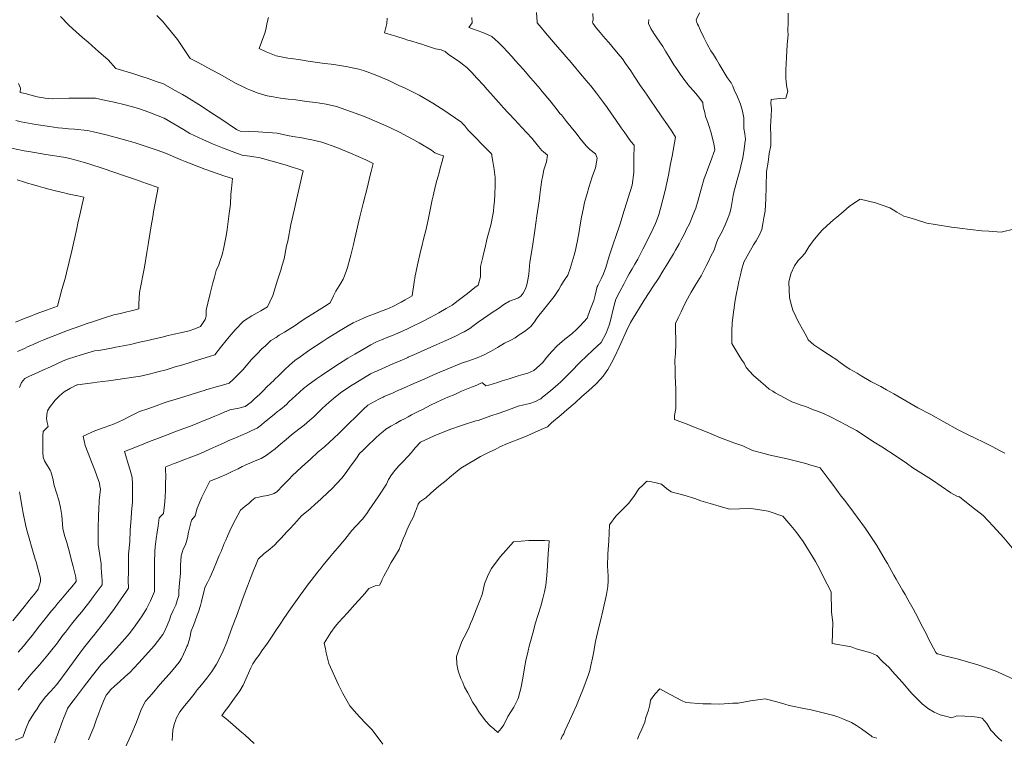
# Model space of a CAD drawing. Header units: inches. Extents: x 11351264 to 11356330, y 6702313 to 6706468.
# Tile 16 of 160: x 11351958 to 11352483, y 6702963 to 6703346. Entities that reach past the tile are written whole.
import ezdxf

# ---------------------------------------------------------------- set-up
doc = ezdxf.new("R2010")
doc.units = ezdxf.units.IN
doc.header["$MEASUREMENT"] = 0
doc.layers.add('Shumate_Contours_clip1', color=7, linetype='Continuous', lineweight=0)

msp = doc.modelspace()

# ---------------------------------------------------------------- linework, layer by layer
at = {"layer": 'Shumate_Contours_clip1'}
for points, elevation in [([(11352038.81, 6702962.17), (11352039.04, 6702964.93), (11352039.28, 6702967.7), (11352039.91, 6702970.59), (11352040.81, 6702973.24), (11352041.03, 6702973.83), (11352043.03, 6702977.35), (11352045.38, 6702980.57), (11352048.21, 6702983.98), (11352050.48, 6702986.75), (11352051.74, 6702988.36), (11352052.26, 6702989.07), (11352054.48, 6702991.89), (11352057.28, 6702995.38), (11352060, 6702998.95), (11352062.46, 6703002.82), (11352063.31, 6703004.48), (11352066.12, 6703010.02), (11352068, 6703014.53), (11352068.96, 6703017.1), (11352070.91, 6703022.6), (11352073.12, 6703028.36), (11352075.55, 6703034.86), (11352076.27, 6703036.9), (11352077.14, 6703039.35), (11352078.32, 6703042.59), (11352079.02, 6703044.51), (11352080.65, 6703048.61), (11352082.28, 6703052.72), (11352083.32, 6703055.31), (11352084.71, 6703058.82), (11352087.97, 6703061.81), (11352089.97, 6703063.37), (11352093.36, 6703066.31), (11352095.16, 6703068.17), (11352096.96, 6703069.98), (11352100.09, 6703073.33), (11352101.48, 6703074.82), (11352104.06, 6703077.71), (11352106.67, 6703080.54), (11352107.88, 6703081.96), (11352112.42, 6703085.71), (11352115.14, 6703088.15), (11352118.21, 6703090.83), (11352122.03, 6703094.46), (11352123.87, 6703096.2), (11352129.34, 6703101.94), (11352131.7, 6703104.96), (11352134.04, 6703108.33), (11352135.68, 6703110.77), (11352137.45, 6703113.24), (11352138.81, 6703115.08), (11352140.47, 6703116.71), (11352143.12, 6703119.32), (11352147.08, 6703123.22), (11352148.24, 6703124.2), (11352148.64, 6703124.55), (11352149.52, 6703125.32), (11352151.26, 6703126.79), (11352152.82, 6703128.05), (11352155.51, 6703129.74), (11352158.21, 6703131.22), (11352160.89, 6703132.71), (11352162.73, 6703133.71), (11352164.65, 6703134.77), (11352166.55, 6703135.85), (11352170, 6703137.62), (11352171.95, 6703138.52), (11352177.05, 6703141.04), (11352179.58, 6703142.31), (11352182.62, 6703143.77), (11352185.91, 6703145.18), (11352189.53, 6703146.67), (11352191.38, 6703147.55), (11352193.17, 6703148.43), (11352195.92, 6703149.49), (11352198.59, 6703150.55), (11352201.33, 6703151.68), (11352203.52, 6703152.7), (11352204.04, 6703152.9), (11352204.4, 6703152.85), (11352206.2, 6703151.29), (11352207.83, 6703151.56), (11352212.35, 6703153.07), (11352214.79, 6703153.82), (11352218.52, 6703155.01), (11352223.4, 6703156.53), (11352224.7, 6703156.95), (11352225.83, 6703157.24), (11352228.61, 6703157.99), (11352231.8, 6703159.35), (11352236.31, 6703163.57), (11352238.72, 6703166.45), (11352241.41, 6703169.49), (11352244.35, 6703172.67), (11352246.67, 6703174.7), (11352248.27, 6703176.06), (11352252.08, 6703179.02), (11352254.74, 6703181.5), (11352256.34, 6703183.01), (11352258.47, 6703185.37), (11352260.16, 6703187.4), (11352261.68, 6703191.37), (11352263.72, 6703196.76), (11352264.45, 6703199.66), (11352265.61, 6703204.15), (11352265.84, 6703204.76), (11352267.68, 6703208.25), (11352268.9, 6703211.01), (11352270.23, 6703214.32), (11352272, 6703220.41), (11352272.7, 6703222.45), (11352273.85, 6703226.26), (11352275.81, 6703232), (11352277.23, 6703235.98), (11352277.94, 6703238.23), (11352278.77, 6703240.66), (11352280, 6703244.8), (11352281.39, 6703249.2), (11352282.09, 6703251.5), (11352284.22, 6703258.16), (11352285, 6703264.96), (11352285.11, 6703268.8), (11352285.15, 6703272.41), (11352285.18, 6703279.54), (11352283.56, 6703281.43), (11352279.92, 6703286.7), (11352278.41, 6703288.86), (11352275.39, 6703293.22), (11352273.23, 6703296.29), (11352270.85, 6703299.67), (11352268.84, 6703302.37), (11352265.15, 6703307.32), (11352262.06, 6703311.15), (11352259.57, 6703314.03), (11352256.56, 6703317.52), (11352252.5, 6703322.48), (11352250.51, 6703324.83), (11352249.01, 6703326.61), (11352246.86, 6703329.15), (11352243.37, 6703333.31), (11352240.15, 6703337), (11352237.98, 6703339.46), (11352235.62, 6703342.3), (11352233.52, 6703344.73), (11352233.5, 6703344.78), (11352233.58, 6703345.18), (11352233.22, 6703350.3)], 1418), ([(11352082.61, 6702960.61), (11352077.56, 6702965.09), (11352075.85, 6702966.62), (11352069.92, 6702971.73), (11352067.44, 6702973.84), (11352065.33, 6702975.53), (11352067.09, 6702977.89), (11352068.46, 6702979.7), (11352070.29, 6702982.22), (11352072.11, 6702984.73), (11352075.02, 6702988.62), (11352076.66, 6702991.62), (11352078.11, 6702994.82), (11352079.52, 6702998.06), (11352080.77, 6703000.84), (11352081.81, 6703003.01), (11352083.74, 6703005.71), (11352085, 6703007.49), (11352086.7, 6703009.88), (11352089.66, 6703014.05), (11352092.61, 6703018.24), (11352093.87, 6703020.25), (11352096.75, 6703024.78), (11352098.41, 6703027.16), (11352101.95, 6703032.35), (11352103.74, 6703034.88), (11352107.34, 6703039.89), (11352111.63, 6703045.65), (11352112.95, 6703047.38), (11352116.61, 6703052.03), (11352118.27, 6703054.23), (11352118.94, 6703055), (11352119.38, 6703055.56), (11352122.84, 6703059.72), (11352124.58, 6703061.79), (11352126.88, 6703064.5), (11352130.86, 6703069.29), (11352134.65, 6703074.15), (11352136.78, 6703076.35), (11352140.41, 6703080.11), (11352142.7, 6703083.25), (11352143.99, 6703085.17), (11352145.59, 6703087.51), (11352148.67, 6703092.07), (11352153.1, 6703098.84), (11352154.27, 6703101.3), (11352155.75, 6703103.83), (11352157.54, 6703106.04), (11352159.77, 6703108.5), (11352161.72, 6703110.53), (11352164.74, 6703113.73), (11352166.48, 6703115.67), (11352167.1, 6703116.39), (11352168.5, 6703118.22), (11352171.22, 6703121.14), (11352178.58, 6703124.58), (11352185.2, 6703127.25), (11352187.55, 6703128.2), (11352192.64, 6703129.94), (11352195.77, 6703130.95), (11352199.13, 6703132.08), (11352200.82, 6703132.54), (11352202.02, 6703132.8), (11352208.81, 6703135.16), (11352213.3, 6703136.66), (11352218.21, 6703138.4), (11352221.15, 6703139.54), (11352223.4, 6703140.38), (11352226.45, 6703141.19), (11352229.57, 6703141.88), (11352232.55, 6703142.83), (11352234.87, 6703144.04), (11352235.15, 6703144.2), (11352235.41, 6703144.34), (11352236.21, 6703144.99), (11352240.88, 6703148.72), (11352244.29, 6703151.83), (11352246.31, 6703153.61), (11352249.45, 6703156.68), (11352251.49, 6703158.72), (11352256.54, 6703163.93), (11352259.9, 6703167.13), (11352263.28, 6703170.19), (11352267.65, 6703174.31), (11352270.34, 6703179.31), (11352271.93, 6703183.56), (11352272.58, 6703186.13), (11352274.16, 6703192.84), (11352274.91, 6703195.44), (11352275.25, 6703196.67), (11352275.36, 6703196.92), (11352276.4, 6703199.3), (11352277.53, 6703201.55), (11352279.96, 6703205.88), (11352281.59, 6703208.93), (11352282.6, 6703210.88), (11352284.11, 6703213.53), (11352285.67, 6703216.08), (11352287.2, 6703218.7), (11352288.88, 6703221.92), (11352289.95, 6703224.16), (11352291.52, 6703227.15), (11352292.95, 6703230.12), (11352294.18, 6703232.39), (11352296.6, 6703237.71), (11352298.52, 6703242.99), (11352298.61, 6703243.19), (11352298.64, 6703243.3), (11352299.33, 6703245.83), (11352301.74, 6703255.42), (11352303.55, 6703263.62), (11352304.65, 6703269.64), (11352305.47, 6703273.73), (11352307.34, 6703283.83), (11352305.28, 6703287.09), (11352303.06, 6703290.33), (11352300.09, 6703294.61), (11352296.31, 6703300.14), (11352294.33, 6703303.04), (11352292.15, 6703306.23), (11352290.92, 6703308.03), (11352288.71, 6703311.27), (11352285.26, 6703316.31), (11352283.41, 6703319.11), (11352282.09, 6703321.16), (11352280.7, 6703323.17), (11352278.99, 6703325.59), (11352276.8, 6703328.33), (11352273.35, 6703332.39), (11352271.66, 6703334.3), (11352269.74, 6703336.46), (11352267.06, 6703339.57), (11352265.03, 6703342.16), (11352263.19, 6703344.59), (11352263.08, 6703345.27), (11352263.47, 6703346.43), (11352263.3, 6703349.75)], 1420), ([(11352487.64, 6702994.93), (11352477.76, 6702999.3), (11352468.55, 6703002.44), (11352457.6, 6703005.61), (11352450.81, 6703007.28), (11352447.17, 6703008.31), (11352446.76, 6703008.42), (11352446.63, 6703008.48), (11352446.45, 6703008.71), (11352446.2, 6703009.1), (11352442.3, 6703016.42), (11352441.36, 6703018.41), (11352438.21, 6703024.41), (11352436.46, 6703027.74), (11352434.06, 6703032.32), (11352431.23, 6703037.29), (11352429.77, 6703040.05), (11352428.41, 6703042.37), (11352425.02, 6703048.23), (11352423.81, 6703050.3), (11352420.34, 6703056.51), (11352419.18, 6703058.51), (11352414.6, 6703066.18), (11352408.55, 6703075.15), (11352404.11, 6703081.2), (11352402.2, 6703083.82), (11352397.64, 6703090.04), (11352395.71, 6703092.47), (11352391.09, 6703098.78), (11352389.2, 6703101.11), (11352384.53, 6703107.5), (11352378.86, 6703109.07), (11352376.87, 6703109.79), (11352366.94, 6703112.28), (11352357.87, 6703114.22), (11352353.81, 6703115.26), (11352348.43, 6703116.8), (11352343.29, 6703119.22), (11352338.47, 6703120.81), (11352334.17, 6703122.52), (11352329.6, 6703124.24), (11352325.96, 6703125.75), (11352320.94, 6703127.76), (11352317.75, 6703129.06), (11352313.59, 6703130.72), (11352310.95, 6703131.73), (11352306.78, 6703133.21), (11352306.83, 6703135.44), (11352307.46, 6703139.14), (11352307.41, 6703149.39), (11352307.19, 6703156.39), (11352307.09, 6703159.61), (11352306.92, 6703164.98), (11352307.22, 6703168.48), (11352307.44, 6703173.67), (11352307.51, 6703176.02), (11352307.36, 6703180.71), (11352307.28, 6703184.53), (11352308.7, 6703187.49), (11352310.25, 6703190.75), (11352311.16, 6703192.57), (11352312.88, 6703195.97), (11352315.65, 6703201.23), (11352318.36, 6703205.61), (11352321.01, 6703209.86), (11352323.74, 6703215.26), (11352324.74, 6703217.18), (11352326.41, 6703220.68), (11352327.69, 6703223.18), (11352328.42, 6703225.42), (11352329.2, 6703227.54), (11352329.95, 6703229.45), (11352332.15, 6703233.59), (11352333.72, 6703237.08), (11352335.04, 6703240.15), (11352336.37, 6703243.22), (11352337.08, 6703246.34), (11352338.26, 6703253.81), (11352340.13, 6703261.05), (11352341.55, 6703266.09), (11352342.09, 6703268.35), (11352343.29, 6703272.81), (11352343.94, 6703277.39), (11352344.37, 6703280.46), (11352344.68, 6703282.83), (11352344.25, 6703285.6), (11352343.72, 6703288.39), (11352343.78, 6703291.3), (11352343.8, 6703294.13), (11352342.96, 6703297.74), (11352341.91, 6703301.48), (11352340.39, 6703305.35), (11352338.66, 6703308.97), (11352337.82, 6703310.93), (11352337.01, 6703312.83), (11352334.85, 6703315.69), (11352332.74, 6703319.19), (11352331.72, 6703320.98), (11352330.66, 6703322.7), (11352329.22, 6703325.23), (11352327.58, 6703327.87), (11352326.11, 6703329.88), (11352324.22, 6703333.43), (11352322.37, 6703337), (11352320.61, 6703340.61), (11352319.5, 6703343.1), (11352319.08, 6703344.06), (11352318.71, 6703344.97), (11352318.4, 6703346.42), (11352320.03, 6703350.06)], 1424), ([(11352489.58, 6703061.68), (11352482.35, 6703070.26), (11352476.78, 6703076.45), (11352471.36, 6703082.17), (11352465.18, 6703086.94), (11352458.76, 6703092.02), (11352457.41, 6703092.49), (11352455.68, 6703093.35), (11352454.19, 6703094.25), (11352443.85, 6703101.22), (11352433.83, 6703107.5), (11352430.53, 6703109.92), (11352424.91, 6703113.71), (11352417.26, 6703118.67), (11352413.31, 6703121.15), (11352403.9, 6703127.34), (11352397.8, 6703130.64), (11352395.13, 6703132.04), (11352389.63, 6703134.85), (11352386.51, 6703136.32), (11352383.5, 6703137.62), (11352380.98, 6703138.51), (11352377.1, 6703140.01), (11352373.86, 6703141.18), (11352371.41, 6703141.97), (11352369.29, 6703142.63), (11352365.71, 6703144.62), (11352362.83, 6703146.27), (11352360.54, 6703147.58), (11352359.29, 6703148.34), (11352357.34, 6703149.4), (11352355.25, 6703151.22), (11352352.77, 6703153.44), (11352348.86, 6703156.73), (11352346.75, 6703159.1), (11352344.94, 6703160.94), (11352343.93, 6703163.3), (11352342.46, 6703165.22), (11352341.05, 6703167.61), (11352339.4, 6703170.32), (11352337.4, 6703173.72), (11352337.37, 6703180.52), (11352337.61, 6703184.57), (11352338.16, 6703190.5), (11352338.59, 6703192.86), (11352338.99, 6703195.83), (11352339.65, 6703199.79), (11352340.61, 6703204), (11352341.1, 6703206.83), (11352341.93, 6703210.44), (11352342.47, 6703212.91), (11352343.66, 6703217.24), (11352346.38, 6703221.95), (11352348.96, 6703226.35), (11352350.28, 6703228.63), (11352352.09, 6703231.72), (11352353.29, 6703234.54), (11352353.87, 6703237.64), (11352354.45, 6703240.74), (11352355.16, 6703244.42), (11352355.41, 6703250.88), (11352355.6, 6703257.35), (11352355.8, 6703265.57), (11352356.64, 6703270.55), (11352357.3, 6703275.13), (11352358.09, 6703279.42), (11352358.1, 6703284.48), (11352358.03, 6703289.27), (11352358.22, 6703292.49), (11352358.36, 6703294.81), (11352358.52, 6703299.05), (11352358.22, 6703301.81), (11352358.41, 6703303.98), (11352362.7, 6703304.39), (11352366.11, 6703304.54), (11352367.24, 6703308.35), (11352366.69, 6703310.36), (11352366.29, 6703313.35), (11352366.22, 6703315.44), (11352366.21, 6703319.76), (11352366.27, 6703322.89), (11352366.5, 6703326.4), (11352366.86, 6703333.13), (11352367.43, 6703338.64), (11352367.25, 6703340.26), (11352367.38, 6703345.24), (11352367.32, 6703349.94)], 1426), ([(11351955.19, 6702962.28), (11351959.17, 6702964), (11351960.26, 6702966.96), (11351961.19, 6702969.23), (11351962.46, 6702972.32), (11351965.48, 6702977.06), (11351966.79, 6702979.04), (11351968.19, 6702981.19), (11351971.04, 6702985.24), (11351973.97, 6702988.26), (11351975.5, 6702989.96), (11351977.11, 6702991.81), (11351978.39, 6702993.49), (11351982.84, 6702999.42), (11351987.2, 6703005.38), (11351991.62, 6703011.32), (11351995.78, 6703016.67), (11351996.01, 6703016.92), (11351996.45, 6703017.45), (11351996.89, 6703017.99), (11352000.84, 6703022.95), (11352002.72, 6703025.37), (11352005.55, 6703029.08), (11352008.04, 6703032.52), (11352010.11, 6703035.34), (11352012.98, 6703039.5), (11352014.55, 6703041.71), (11352015.5, 6703043.43), (11352015.45, 6703047.4), (11352015.49, 6703052.25), (11352015.55, 6703055.75), (11352015.65, 6703061.43), (11352016.2, 6703068.11), (11352016.5, 6703074.3), (11352016.96, 6703080.45), (11352017.23, 6703083.9), (11352017.69, 6703089.34), (11352017.78, 6703096.2), (11352017.67, 6703098.97), (11352017.55, 6703102.39), (11352016.52, 6703106.28), (11352015.47, 6703109.67), (11352014.22, 6703113.97), (11352013.46, 6703116.24), (11352019.77, 6703118.77), (11352027.62, 6703121.88), (11352030.21, 6703122.86), (11352035.32, 6703124.84), (11352040.29, 6703126.7), (11352043.06, 6703127.77), (11352045.15, 6703128.53), (11352048.64, 6703129.79), (11352052.62, 6703131.38), (11352055.9, 6703132.71), (11352057.27, 6703133.29), (11352059.43, 6703134.16), (11352061.63, 6703135.06), (11352064.29, 6703136.16), (11352066.99, 6703137.31), (11352067.62, 6703137.57), (11352069.68, 6703138.42), (11352074.4, 6703139.33), (11352077.81, 6703140.19), (11352080.94, 6703142.57), (11352082.75, 6703144.24), (11352085.56, 6703146.87), (11352087.49, 6703148.73), (11352089.4, 6703150.63), (11352091.32, 6703152.5), (11352093.18, 6703154.25), (11352093.28, 6703154.34), (11352093.34, 6703154.39), (11352095.98, 6703156.94), (11352098.71, 6703159.68), (11352101.46, 6703162.31), (11352104.26, 6703164.66), (11352107.17, 6703166.76), (11352112.31, 6703170.43), (11352118.81, 6703174.7), (11352121.49, 6703176.41), (11352127.55, 6703180.19), (11352132.1, 6703182.82), (11352135.42, 6703184.77), (11352138.56, 6703186.26), (11352140.94, 6703187.34), (11352142.91, 6703188.13), (11352144.83, 6703188.84), (11352146.81, 6703189.61), (11352150.89, 6703191.17), (11352153.34, 6703192.07), (11352156.48, 6703193.51), (11352160.91, 6703195.92), (11352163.11, 6703197.13), (11352166.88, 6703199.29), (11352167.19, 6703201.62), (11352167.5, 6703203.94), (11352168.07, 6703207.68), (11352168.2, 6703208.42), (11352168.31, 6703208.97), (11352169.7, 6703215.75), (11352171.33, 6703222.9), (11352171.82, 6703224.89), (11352173.07, 6703230.06), (11352174.09, 6703234.14), (11352174.84, 6703237.23), (11352175.38, 6703239.78), (11352176.29, 6703244.16), (11352177.58, 6703250.35), (11352178.06, 6703252.55), (11352179.27, 6703258.04), (11352179.93, 6703260.8), (11352180.67, 6703262.95), (11352181.28, 6703264.87), (11352182.02, 6703267.93), (11352182.8, 6703270.83), (11352183.5, 6703273.78), (11352181.29, 6703274.65), (11352178.96, 6703275.53), (11352177.19, 6703276.81), (11352170.54, 6703280.87), (11352167.69, 6703282.38), (11352163.99, 6703284.32), (11352160.39, 6703286.23), (11352155.7, 6703288.59), (11352152.97, 6703289.84), (11352148.09, 6703292.07), (11352142.69, 6703294.32), (11352140.41, 6703295.26), (11352134.97, 6703297.19), (11352131.51, 6703298.39), (11352126.42, 6703300.1), (11352120.91, 6703301.44), (11352117.65, 6703302.01), (11352115.37, 6703302.31), (11352110.44, 6703302.9), (11352104.73, 6703303.66), (11352100.73, 6703304.13), (11352096.72, 6703304.59), (11352092.79, 6703305.24), (11352089.49, 6703305.93), (11352089.05, 6703306.02), (11352088.87, 6703306.07), (11352088.29, 6703306.26), (11352084.73, 6703307.29), (11352080.71, 6703308.8), (11352078.83, 6703309.65), (11352076.67, 6703310.57), (11352072.6, 6703312.64), (11352064.23, 6703317.47), (11352059.87, 6703319.8), (11352052.73, 6703323.65), (11352048.54, 6703325.77), (11352041.63, 6703335.96), (11352033.64, 6703345.61), (11352030.73, 6703348.74)], 1410), ([(11351956.79, 6702989.03), (11351958.99, 6702991.86), (11351959.16, 6702992.1), (11351959.27, 6702992.21), (11351963.54, 6702997.29), (11351968.07, 6703002.54), (11351972.61, 6703007.86), (11351975.41, 6703011.36), (11351977.16, 6703013.5), (11351980.62, 6703018.22), (11351981.99, 6703019.98), (11351985.23, 6703024.21), (11351988.22, 6703027.83), (11351990.51, 6703030.52), (11351991.79, 6703032.15), (11351994.99, 6703036.28), (11351996.78, 6703038.66), (11351999.41, 6703042.22), (11352001.57, 6703045.2), (11352001.48, 6703047.44), (11352001.34, 6703049.62), (11352001.22, 6703051.92), (11352001.04, 6703054.04), (11352000.91, 6703056.37), (11352000.16, 6703061.96), (11351999.38, 6703066.66), (11351999.34, 6703074.55), (11351999.56, 6703082.45), (11351999.81, 6703085.2), (11352000.01, 6703090.18), (11352000.58, 6703096.06), (11352000.22, 6703097.73), (11352000.04, 6703099.3), (11351998.72, 6703103.3), (11351997.62, 6703106.2), (11351995.91, 6703110.79), (11351994.07, 6703115.36), (11351992.37, 6703119.46), (11351991.46, 6703124.36), (11351997.64, 6703127.27), (11352002.58, 6703129.09), (11352005.66, 6703130.06), (11352007.57, 6703130.71), (11352012.42, 6703132.89), (11352016.76, 6703135.21), (11352021.47, 6703137.47), (11352025.85, 6703138.99), (11352030.26, 6703140.51), (11352034.05, 6703141.96), (11352037.17, 6703142.99), (11352039.13, 6703143.6), (11352043.35, 6703144.89), (11352048.46, 6703146.47), (11352052.35, 6703147.71), (11352055.87, 6703148.8), (11352057.42, 6703149.21), (11352058.81, 6703149.57), (11352061.03, 6703150.27), (11352065.64, 6703151.59), (11352069.2, 6703152.68), (11352071.35, 6703154.59), (11352073.37, 6703156.61), (11352074.91, 6703158.21), (11352076.51, 6703159.85), (11352078.49, 6703162.11), (11352081.08, 6703165.11), (11352084.18, 6703168.34), (11352086.75, 6703170.92), (11352088.64, 6703172.57), (11352091.51, 6703175.34), (11352094.24, 6703177.04), (11352095.96, 6703178.2), (11352098.84, 6703179.93), (11352101.59, 6703181.57), (11352104.47, 6703183.48), (11352107.74, 6703185.67), (11352110.71, 6703187.61), (11352113.91, 6703189.68), (11352117.18, 6703191.74), (11352120.09, 6703193.59), (11352123.04, 6703195.43), (11352124.84, 6703199.14), (11352126.1, 6703201.72), (11352128.78, 6703205.98), (11352130.03, 6703208.15), (11352131.74, 6703212.16), (11352132.39, 6703214.36), (11352133.68, 6703219), (11352134.21, 6703220.93), (11352135.61, 6703226.6), (11352136.17, 6703229.13), (11352136.85, 6703232.14), (11352138.11, 6703237.69), (11352138.97, 6703241.33), (11352140.71, 6703248.44), (11352142.97, 6703257.38), (11352144.35, 6703262.89), (11352145.01, 6703265.58), (11352146.04, 6703269.79), (11352142.13, 6703271.7), (11352133.94, 6703275.29), (11352126.6, 6703278.32), (11352118.67, 6703281.12), (11352113.34, 6703282.38), (11352110.5, 6703282.86), (11352107.94, 6703283.44), (11352103.24, 6703284.17), (11352100.38, 6703284.79), (11352094.93, 6703285.88), (11352089.87, 6703286.31), (11352087.28, 6703286.43), (11352084.71, 6703286.62), (11352079.52, 6703286.9), (11352075.08, 6703287.06), (11352073.12, 6703287.88), (11352064.8, 6703293.53), (11352060.06, 6703296.61), (11352054.58, 6703300.26), (11352046.44, 6703305.3), (11352044.38, 6703306.58), (11352040.13, 6703308.86), (11352034.19, 6703312.19), (11352030.27, 6703313.56), (11352026.02, 6703315.09), (11352023.23, 6703315.96), (11352017.85, 6703317.8), (11352008.74, 6703320.46), (11352004.8, 6703325.05), (11351999.61, 6703329.55), (11351997.98, 6703330.96), (11351994.12, 6703334.51), (11351990.98, 6703337.04), (11351987.74, 6703339.98), (11351983.85, 6703343.42), (11351979.31, 6703348.17)], 1408), ([(11351976.03, 6702960.87), (11351977.19, 6702963.92), (11351977.27, 6702964.22), (11351979.29, 6702969.45), (11351980.09, 6702971.53), (11351981.31, 6702974.71), (11351982.62, 6702978.09), (11351983.09, 6702979.28), (11351984.89, 6702981.73), (11351987.26, 6702984.92), (11351989.39, 6702987.66), (11351991.63, 6702990.62), (11351996.32, 6702996.75), (11352001.06, 6703002.75), (11352003.51, 6703005.21), (11352006.05, 6703007.85), (11352010.59, 6703012.94), (11352012.31, 6703014.92), (11352015.84, 6703018.99), (11352018.17, 6703022.04), (11352020.3, 6703024.99), (11352022.43, 6703028.11), (11352023.68, 6703030.1), (11352025.13, 6703032.32), (11352027.29, 6703036.54), (11352028.35, 6703039.1), (11352029.43, 6703041.66), (11352029.45, 6703046.47), (11352029.38, 6703051.29), (11352029.36, 6703053.86), (11352029.38, 6703056.1), (11352029.46, 6703058.98), (11352029.53, 6703061.02), (11352029.58, 6703061.47), (11352029.57, 6703063.15), (11352029.81, 6703065.42), (11352030.29, 6703069.58), (11352030.88, 6703073.28), (11352031.37, 6703076.59), (11352032, 6703080.85), (11352034.18, 6703083.19), (11352034.96, 6703089.43), (11352035.05, 6703092.07), (11352035.32, 6703095.69), (11352035.32, 6703099.75), (11352035.46, 6703101.98), (11352035.38, 6703107.7), (11352035.5, 6703108.12), (11352039.89, 6703109.78), (11352042.36, 6703110.74), (11352044.6, 6703111.59), (11352049.31, 6703113.39), (11352054, 6703115.22), (11352058.94, 6703117.46), (11352062.12, 6703118.92), (11352066.17, 6703120.73), (11352069.11, 6703122.03), (11352072.25, 6703123.39), (11352075.54, 6703124.68), (11352078.89, 6703126.24), (11352081.35, 6703127.4), (11352084.24, 6703128.67), (11352086.44, 6703130.45), (11352088.12, 6703131.78), (11352091.41, 6703134.57), (11352093.37, 6703136.15), (11352095.05, 6703137.52), (11352096.03, 6703138.33), (11352097.54, 6703139.38), (11352098.83, 6703140.36), (11352099.83, 6703141.27), (11352101.15, 6703142.67), (11352103.1, 6703144.42), (11352104.55, 6703145.82), (11352106.88, 6703148.05), (11352108.93, 6703149.73), (11352111.25, 6703151.59), (11352115.89, 6703154.94), (11352118.52, 6703156.79), (11352125.53, 6703161.46), (11352132.62, 6703165.95), (11352136.25, 6703168.19), (11352139.64, 6703170.15), (11352144.83, 6703173.16), (11352147.85, 6703174.61), (11352150.59, 6703175.83), (11352153.82, 6703177.15), (11352156.79, 6703178.32), (11352160.44, 6703179.85), (11352164.45, 6703181.69), (11352166.78, 6703182.79), (11352171.93, 6703185.34), (11352176.37, 6703187.62), (11352179.08, 6703189.04), (11352181.09, 6703190.11), (11352185.07, 6703192.44), (11352188.14, 6703194.29), (11352191.41, 6703196.77), (11352196.37, 6703200.5), (11352200.35, 6703203.61), (11352201.98, 6703204.88), (11352203.27, 6703209.41), (11352203.35, 6703214.88), (11352204.49, 6703219.79), (11352205.04, 6703222.33), (11352205.54, 6703224.28), (11352206.89, 6703229.91), (11352208.83, 6703236.96), (11352210.15, 6703244.23), (11352210.47, 6703247.04), (11352210.7, 6703249.72), (11352210.94, 6703253.38), (11352211.21, 6703258.07), (11352211.06, 6703262.31), (11352210.56, 6703266.56), (11352209.89, 6703270.81), (11352209.36, 6703273.89), (11352209.31, 6703274.56), (11352209.01, 6703275.04), (11352206.28, 6703277.84), (11352204.01, 6703280.14), (11352201.06, 6703283.35), (11352199.11, 6703285.22), (11352196.61, 6703287.72), (11352195.01, 6703289.81), (11352193.48, 6703291.34), (11352193.26, 6703291.55), (11352186.58, 6703296.29), (11352184.84, 6703297.48), (11352177.8, 6703302.03), (11352170.53, 6703306.21), (11352163.21, 6703309.88), (11352161.9, 6703310.52), (11352159.8, 6703311.42), (11352154.33, 6703314), (11352150.21, 6703315.87), (11352146.25, 6703317.45), (11352140.87, 6703319.28), (11352138.5, 6703320.03), (11352134.91, 6703320.78), (11352132.57, 6703321.27), (11352126.12, 6703322.35), (11352123.71, 6703322.68), (11352120.03, 6703323.17), (11352113.95, 6703323.99), (11352111.33, 6703324.39), (11352108.32, 6703324.85), (11352106.16, 6703325.18), (11352103.56, 6703325.57), (11352102.3, 6703325.76), (11352100.61, 6703325.94), (11352097.81, 6703326.38), (11352094.25, 6703327.17), (11352088.93, 6703329.4), (11352085.33, 6703331.04), (11352086.51, 6703334.41), (11352088.33, 6703339.26), (11352089, 6703341.9), (11352089.4, 6703344.19), (11352090.22, 6703347.61)], 1412), ([(11351994.24, 6702962.52), (11351995.52, 6702965.59), (11351997, 6702969.28), (11351998.54, 6702973.44), (11351999.6, 6702976.23), (11352000.51, 6702978.65), (11352002.32, 6702983.04), (11352003.73, 6702986.23), (11352004.85, 6702987.76), (11352006.15, 6702989.36), (11352008.19, 6702991.11), (11352010.94, 6702993.56), (11352013.68, 6702996.02), (11352016.4, 6702998.51), (11352018.5, 6703000.72), (11352021.07, 6703003.47), (11352024.66, 6703007.38), (11352029.17, 6703012.61), (11352030.98, 6703014.85), (11352033.88, 6703018.71), (11352034.67, 6703019.97), (11352036.28, 6703023.37), (11352037.37, 6703026.49), (11352038.14, 6703028.7), (11352039.32, 6703031.45), (11352040.79, 6703034.32), (11352041.61, 6703036.79), (11352042.34, 6703039.46), (11352042.47, 6703041.81), (11352042.76, 6703046.12), (11352043.22, 6703051.17), (11352043.28, 6703055.5), (11352043.74, 6703060.59), (11352044.74, 6703064.07), (11352046.04, 6703066.38), (11352047.11, 6703070.16), (11352047.61, 6703073.14), (11352048.27, 6703076.14), (11352049.17, 6703079.53), (11352051.09, 6703081.95), (11352052.18, 6703086.08), (11352054.72, 6703091.85), (11352056.86, 6703096.1), (11352059.01, 6703100.36), (11352061.2, 6703101.24), (11352064.34, 6703102.49), (11352067.61, 6703103.94), (11352070.8, 6703105.48), (11352073.97, 6703107.04), (11352076.26, 6703108.17), (11352077.06, 6703108.55), (11352077.75, 6703108.86), (11352080.33, 6703110.03), (11352082.32, 6703110.89), (11352086.31, 6703112.55), (11352089.01, 6703114.09), (11352091.75, 6703116.2), (11352093.72, 6703117.65), (11352096.71, 6703120.13), (11352099.59, 6703122.67), (11352102.56, 6703125.16), (11352106.45, 6703128.14), (11352109.3, 6703130.34), (11352112.07, 6703132.67), (11352114.53, 6703134.91), (11352118.83, 6703139.07), (11352120.84, 6703141.01), (11352122.44, 6703142.38), (11352124.95, 6703144.47), (11352128.57, 6703147.47), (11352134.18, 6703151.2), (11352136.3, 6703152.56), (11352144.6, 6703157.56), (11352146.62, 6703158.46), (11352148.66, 6703159.41), (11352152.56, 6703161.21), (11352156.48, 6703162.9), (11352160.4, 6703164.58), (11352163.82, 6703166.04), (11352164.53, 6703166.36), (11352164.74, 6703166.45), (11352169.27, 6703168.43), (11352172.06, 6703169.65), (11352179.74, 6703173.03), (11352184.5, 6703175.18), (11352187.39, 6703176.53), (11352190.65, 6703178.07), (11352193.4, 6703179.44), (11352194.58, 6703180.07), (11352197.6, 6703181.88), (11352199.3, 6703183.02), (11352202.11, 6703185.1), (11352204.95, 6703187.15), (11352209.56, 6703190.34), (11352212.82, 6703192.55), (11352215.74, 6703194.62), (11352218.7, 6703196.45), (11352223.22, 6703197.9), (11352224.87, 6703199.09), (11352225.54, 6703199.96), (11352226.06, 6703200.63), (11352227.32, 6703203), (11352228.01, 6703205.03), (11352228.79, 6703208.64), (11352228.81, 6703208.74), (11352228.81, 6703208.78), (11352229.03, 6703210.82), (11352229.33, 6703212.83), (11352229.38, 6703215.01), (11352229.56, 6703217.09), (11352231, 6703225.45), (11352232.2, 6703234.13), (11352233.34, 6703241.9), (11352234.53, 6703249.82), (11352234.95, 6703253.14), (11352235.32, 6703255.85), (11352236.09, 6703261), (11352236.39, 6703262.57), (11352237.15, 6703266.34), (11352237.8, 6703268.51), (11352238.47, 6703270.62), (11352238.96, 6703274.2), (11352236.99, 6703275.98), (11352236, 6703276.63), (11352234.25, 6703278.84), (11352232.14, 6703281.42), (11352230.77, 6703283.04), (11352227.85, 6703286.32), (11352225.57, 6703288.79), (11352223.28, 6703291.26), (11352221.96, 6703292.62), (11352218.14, 6703296.73), (11352215.65, 6703299.45), (11352213.1, 6703302.27), (11352211.38, 6703304.2), (11352208.78, 6703307.06), (11352206.69, 6703309.49), (11352205.08, 6703311.3), (11352201.26, 6703315.35), (11352198.71, 6703318.29), (11352196.02, 6703320.93), (11352193.74, 6703322.67), (11352192.05, 6703324.02), (11352188.21, 6703326.66), (11352186.27, 6703327.96), (11352184.44, 6703329.43), (11352182.24, 6703330.36), (11352179.33, 6703330.98), (11352176.62, 6703331.87), (11352174.01, 6703332.72), (11352172.07, 6703333.36), (11352170.12, 6703333.96), (11352166.66, 6703335), (11352164.62, 6703335.61), (11352162.57, 6703336.22), (11352158.62, 6703337.44), (11352158.15, 6703337.61), (11352155.73, 6703338.36), (11352152.07, 6703339.47), (11352153.33, 6703344.46), (11352153.5, 6703347.19)], 1414), ([(11352013.93, 6702958.61), (11352016.81, 6702964.84), (11352019.92, 6702971.93), (11352022.13, 6702978.07), (11352023.37, 6702980.74), (11352024.62, 6702983.05), (11352026.56, 6702985.26), (11352028.15, 6702986.99), (11352032.25, 6702991.92), (11352037.31, 6702997.43), (11352039.47, 6702999.98), (11352042.57, 6703003.96), (11352043.8, 6703005.9), (11352044.89, 6703008.1), (11352045.92, 6703010.41), (11352046.74, 6703012.33), (11352047.14, 6703013.06), (11352047.44, 6703013.91), (11352048.27, 6703016.95), (11352048.99, 6703020.54), (11352050.24, 6703023.46), (11352052.2, 6703028.88), (11352052.87, 6703030.83), (11352053.97, 6703034.06), (11352054.46, 6703036.18), (11352055.17, 6703039.2), (11352055.67, 6703041.22), (11352056.24, 6703043.64), (11352057.78, 6703046.45), (11352058.99, 6703048.86), (11352060.82, 6703053.26), (11352062.5, 6703057.24), (11352063.98, 6703060.78), (11352064.91, 6703062.99), (11352066.65, 6703067.1), (11352067.46, 6703069.03), (11352068.32, 6703071.09), (11352070.4, 6703075.5), (11352072.64, 6703079.94), (11352075.31, 6703084.93), (11352077.83, 6703087.01), (11352079.72, 6703088.55), (11352081.42, 6703090.04), (11352083.14, 6703091.47), (11352085.15, 6703091.9), (11352087.48, 6703092.41), (11352089.92, 6703092.79), (11352093.24, 6703093.85), (11352093.94, 6703094.29), (11352094.45, 6703094.61), (11352098.18, 6703098.53), (11352101.29, 6703101.53), (11352102.9, 6703103.18), (11352107.79, 6703107.8), (11352112.89, 6703112.39), (11352116.6, 6703115.85), (11352120.16, 6703118.77), (11352122.79, 6703121.22), (11352125.04, 6703123.35), (11352127.71, 6703125.89), (11352131.97, 6703130.07), (11352133.62, 6703131.68), (11352136.24, 6703134.25), (11352140.81, 6703138.67), (11352143.22, 6703140.91), (11352145.18, 6703142.03), (11352147.16, 6703143.1), (11352149.14, 6703144.12), (11352150.94, 6703145.01), (11352151.26, 6703145.18), (11352151.37, 6703145.24), (11352151.86, 6703145.47), (11352156.72, 6703147.59), (11352159.16, 6703148.66), (11352162.22, 6703150), (11352167.73, 6703152.4), (11352173.23, 6703154.81), (11352175.98, 6703156.02), (11352179.55, 6703157.62), (11352186.83, 6703160.64), (11352193.14, 6703163.3), (11352197.1, 6703164.51), (11352200.99, 6703165.9), (11352201.49, 6703166.15), (11352204.83, 6703167.64), (11352208.67, 6703169.6), (11352212.39, 6703171.72), (11352216.06, 6703173.9), (11352219.54, 6703175.58), (11352221.77, 6703176.86), (11352223.98, 6703178.39), (11352225.69, 6703179.55), (11352227.41, 6703180.71), (11352230.12, 6703182.83), (11352232.05, 6703185.3), (11352233.33, 6703187.25), (11352234.04, 6703188.25), (11352234.15, 6703188.4), (11352234.46, 6703188.77), (11352236.97, 6703191.78), (11352239.8, 6703195.28), (11352242.52, 6703198.89), (11352245.08, 6703202.68), (11352246.26, 6703204.98), (11352248.35, 6703207.86), (11352249.92, 6703210.23), (11352251.14, 6703213.79), (11352252.24, 6703217.33), (11352253.24, 6703220.87), (11352253.96, 6703223.64), (11352254.34, 6703225.29), (11352255.07, 6703228.68), (11352255.87, 6703233.44), (11352256.38, 6703237.04), (11352257.09, 6703241.22), (11352258, 6703245.28), (11352258.84, 6703248.99), (11352260.15, 6703253.85), (11352261.06, 6703256.94), (11352262.81, 6703262.7), (11352264.56, 6703267.51), (11352265.45, 6703272.69), (11352264.67, 6703274.96), (11352261.67, 6703277.28), (11352259.78, 6703279.03), (11352257.08, 6703282.41), (11352254.11, 6703286.11), (11352249.25, 6703292.13), (11352246.42, 6703295.69), (11352245.88, 6703296.34), (11352242.94, 6703299.98), (11352240.22, 6703303.34), (11352236.28, 6703308.11), (11352234.18, 6703310.61), (11352234.02, 6703310.79), (11352233.86, 6703310.98), (11352231.45, 6703313.8), (11352228.92, 6703316.73), (11352226.37, 6703319.65), (11352223.79, 6703322.53), (11352222.05, 6703324.48), (11352220.09, 6703326.78), (11352215.37, 6703331.87), (11352212.9, 6703334.34), (11352209.38, 6703337.41), (11352207.39, 6703338.41), (11352204.51, 6703339.57), (11352201.53, 6703340.68), (11352199.64, 6703341.38), (11352197.16, 6703342.27), (11352198.83, 6703344.73), (11352198.6, 6703347.64)], 1416), ([(11352151.23, 6702960.19), (11352145.55, 6702967.8), (11352142.06, 6702971.2), (11352138.99, 6702974.5), (11352137.25, 6702976.48), (11352133.66, 6702980.62), (11352129.84, 6702987.26), (11352127.57, 6702991.85), (11352122.42, 6703003.17), (11352121.08, 6703008.84), (11352120.55, 6703011.03), (11352120, 6703014), (11352123.42, 6703019.67), (11352125.88, 6703022.92), (11352127.78, 6703025.23), (11352132.32, 6703030.2), (11352136.3, 6703034.58), (11352140.04, 6703038.74), (11352141.54, 6703040.6), (11352143.66, 6703043.2), (11352147.18, 6703044.61), (11352149.47, 6703045.01), (11352150.71, 6703047.32), (11352150.76, 6703047.63), (11352151.8, 6703049.71), (11352153.7, 6703053.32), (11352155.69, 6703056.98), (11352157.89, 6703060.74), (11352159.96, 6703064), (11352160.86, 6703066.45), (11352162.12, 6703069.73), (11352163.09, 6703071.97), (11352164.03, 6703074.22), (11352165.38, 6703077.51), (11352167.49, 6703081.45), (11352168.34, 6703083.5), (11352169.14, 6703085.66), (11352170.12, 6703088.17), (11352171, 6703089.38), (11352174.11, 6703091.48), (11352176.82, 6703093.98), (11352181.16, 6703097.73), (11352184.91, 6703100.82), (11352186.95, 6703102.56), (11352192.89, 6703107.39), (11352200.55, 6703111.95), (11352203.35, 6703113.49), (11352208.24, 6703116.08), (11352211.05, 6703117.35), (11352213.68, 6703118.66), (11352217.76, 6703120.46), (11352219.95, 6703121.36), (11352223.66, 6703122.81), (11352228.47, 6703124.84), (11352232.51, 6703126.54), (11352236.82, 6703128.42), (11352238.98, 6703129.44), (11352241.2, 6703131.44), (11352246.4, 6703135.75), (11352249.36, 6703138.41), (11352253.78, 6703142.22), (11352257.2, 6703145.3), (11352261.14, 6703148.77), (11352264.89, 6703152.15), (11352267.23, 6703154.81), (11352268.78, 6703156.41), (11352271.13, 6703160.03), (11352273.07, 6703163.18), (11352274.93, 6703166.92), (11352277.23, 6703171.78), (11352278.14, 6703173.74), (11352281.15, 6703180.55), (11352283.38, 6703185.06), (11352286.2, 6703189.7), (11352288.19, 6703192.88), (11352290.6, 6703196.88), (11352293.29, 6703201.05), (11352295.26, 6703203.97), (11352298.18, 6703208.54), (11352300.6, 6703212.32), (11352303.22, 6703216.58), (11352306.23, 6703221.68), (11352307.28, 6703223.49), (11352309.19, 6703226.92), (11352310.29, 6703229.07), (11352312.03, 6703232.27), (11352313.23, 6703234.82), (11352314.72, 6703237.66), (11352316.8, 6703242.6), (11352318.16, 6703245.89), (11352319.36, 6703250.19), (11352321.08, 6703256.07), (11352322.56, 6703261.74), (11352323.58, 6703264.51), (11352324.46, 6703266.9), (11352326.04, 6703270.71), (11352328.35, 6703276.98), (11352327.78, 6703280.44), (11352327.04, 6703283.08), (11352326.33, 6703286.13), (11352325.03, 6703289.98), (11352324.34, 6703292.14), (11352323.38, 6703294.86), (11352322.97, 6703296.98), (11352322.13, 6703299.91), (11352321.88, 6703302.34), (11352319.59, 6703305.37), (11352318.2, 6703307.15), (11352316.67, 6703308.78), (11352315.18, 6703310.47), (11352313.78, 6703312.12), (11352313.73, 6703312.18), (11352313.66, 6703312.27), (11352311.83, 6703314.74), (11352309.99, 6703317.27), (11352308.18, 6703319.82), (11352306.4, 6703322.37), (11352304.81, 6703325.05), (11352303.78, 6703326.81), (11352302.03, 6703329.75), (11352300.49, 6703332.13), (11352298.93, 6703334.45), (11352297.36, 6703336.76), (11352295.9, 6703338.94), (11352295.76, 6703339.16), (11352295.58, 6703339.43), (11352294.14, 6703341.84), (11352292.86, 6703344.44), (11352293.02, 6703346.62)], 1422), ([(11351956.67, 6703009.24), (11351959.5, 6703012.52), (11351961.66, 6703015.15), (11351964.12, 6703018.18), (11351968.11, 6703023.22), (11351970.41, 6703026.15), (11351974.54, 6703031.31), (11351976.27, 6703033.26), (11351977.94, 6703035.3), (11351979.46, 6703037.09), (11351981.32, 6703039.32), (11351983.1, 6703041.35), (11351985.39, 6703044), (11351987.64, 6703046.98), (11351987.47, 6703049.23), (11351985.97, 6703054.93), (11351984.95, 6703058.74), (11351984.04, 6703062.56), (11351982.62, 6703067.67), (11351981.47, 6703071.45), (11351980.61, 6703075.1), (11351980.03, 6703082.13), (11351979.32, 6703086.34), (11351978.45, 6703090.24), (11351977.21, 6703094.13), (11351975.96, 6703098.1), (11351975.15, 6703101.86), (11351974.22, 6703105.59), (11351974.05, 6703105.91), (11351973.73, 6703106.31), (11351971.78, 6703109.48), (11351970.82, 6703111.25), (11351970.02, 6703113.13), (11351969.93, 6703115.85), (11351969.85, 6703118.71), (11351969.89, 6703121.45), (11351969.95, 6703124.5), (11351970.04, 6703126.93), (11351972.77, 6703129.49), (11351972.22, 6703131.76), (11351971.77, 6703133.82), (11351972.19, 6703137.11), (11351972.39, 6703137.82), (11351973.44, 6703139.61), (11351976.48, 6703143.64), (11351978.8, 6703145.89), (11351981.26, 6703148.06), (11351984.55, 6703150.01), (11351987.64, 6703151.6), (11351987.87, 6703151.61), (11351988.13, 6703151.71), (11351988.45, 6703151.83), (11351996.47, 6703152.8), (11351998.82, 6703153.13), (11352004.99, 6703153.91), (11352009.91, 6703154.63), (11352013.48, 6703155.09), (11352021.93, 6703156.39), (11352026.61, 6703157.48), (11352029.29, 6703158.16), (11352031.27, 6703158.62), (11352035.63, 6703159.79), (11352041.05, 6703161.46), (11352043.34, 6703162.16), (11352047.32, 6703163.38), (11352051.18, 6703164.56), (11352056.49, 6703166.19), (11352059.38, 6703167.12), (11352061.61, 6703167.81), (11352064.59, 6703171.71), (11352068.34, 6703176.26), (11352070.35, 6703178.53), (11352072.48, 6703181.12), (11352076.87, 6703185.8), (11352081.43, 6703188.58), (11352084.12, 6703190.09), (11352086.12, 6703191.27), (11352089.79, 6703193.28), (11352090.98, 6703196.02), (11352092.48, 6703199.45), (11352095.06, 6703207.52), (11352096.82, 6703212.94), (11352097.58, 6703215.65), (11352098.55, 6703218.86), (11352099.89, 6703225.8), (11352100.49, 6703228.38), (11352102.15, 6703237.18), (11352104.05, 6703245.52), (11352105.53, 6703252.04), (11352106.59, 6703256.67), (11352107.87, 6703262.2), (11352108.75, 6703265.82), (11352105.83, 6703266.87), (11352103.39, 6703267.61), (11352099.06, 6703269.05), (11352092.14, 6703271.04), (11352085.12, 6703272.9), (11352082.36, 6703273.28), (11352080.31, 6703273.67), (11352076.21, 6703274.13), (11352073.72, 6703275.05), (11352065.77, 6703278.04), (11352060.34, 6703280.32), (11352055.27, 6703282.53), (11352048.21, 6703285.7), (11352044.85, 6703287.85), (11352034.64, 6703294.01), (11352026.47, 6703297.19), (11352020.98, 6703299.14), (11352017.77, 6703300.04), (11352013.76, 6703301.01), (11352007.89, 6703302.43), (11352003.56, 6703303.33), (11351997.95, 6703304.6), (11351990.8, 6703304.64), (11351983.71, 6703304.52), (11351975.07, 6703304.32), (11351971.04, 6703304.68), (11351966.86, 6703305.28), (11351963.63, 6703306.26), (11351960.38, 6703307.05), (11351957.83, 6703307.67), (11351957.85, 6703307.84), (11351958.04, 6703309.96), (11351956.87, 6703312.49)], 1406), ([(11351957.48, 6703150.32), (11351958.58, 6703153.02), (11351960.22, 6703155.06), (11351962.8, 6703156.32), (11351965.67, 6703157.72), (11351969.84, 6703159.6), (11351973.99, 6703161.4), (11351977.26, 6703162.96), (11351980.66, 6703164.57), (11351983.6, 6703165.63), (11351990.32, 6703167.78), (11351997.5, 6703169.83), (11351999.81, 6703170.16), (11352006.46, 6703171.34), (11352008.85, 6703171.8), (11352016.55, 6703173.3), (11352021.39, 6703174.44), (11352025.91, 6703175.46), (11352028.05, 6703175.96), (11352033.54, 6703177.24), (11352036.64, 6703177.99), (11352039.97, 6703178.82), (11352043.22, 6703179.58), (11352045.7, 6703180.05), (11352047.85, 6703180.62), (11352050.98, 6703181.71), (11352054.02, 6703182.93), (11352056.46, 6703186.52), (11352057, 6703188.45), (11352057.08, 6703191.59), (11352057.96, 6703195.27), (11352059.2, 6703200.42), (11352060.63, 6703206.17), (11352061.48, 6703209.26), (11352062.39, 6703212.75), (11352063.67, 6703215.81), (11352064.54, 6703218.03), (11352065.49, 6703221.09), (11352066.48, 6703224.95), (11352067.65, 6703231.17), (11352068.24, 6703234.5), (11352069.33, 6703243.14), (11352069.92, 6703248.08), (11352070.23, 6703253.16), (11352070.49, 6703256.4), (11352071.08, 6703261.74), (11352066.87, 6703263.06), (11352056.23, 6703266.75), (11352045.84, 6703270.82), (11352043.08, 6703271.96), (11352035.29, 6703275.31), (11352030.86, 6703276.84), (11352023.93, 6703279.12), (11352018.53, 6703280.9), (11352013.43, 6703282.45), (11352008.93, 6703283.59), (11352003.61, 6703285.09), (11351996.89, 6703286.66), (11351993.72, 6703287.43), (11351986.71, 6703288.06), (11351983.51, 6703288.17), (11351980.4, 6703288.54), (11351977.99, 6703288.84), (11351973.39, 6703289.45), (11351966.11, 6703290.59), (11351958.37, 6703292.02), (11351955.48, 6703292.7)], 1404), ([(11351956.35, 6703169.51), (11351960.16, 6703171.22), (11351962.14, 6703172.18), (11351964.34, 6703173.17), (11351967.78, 6703174.71), (11351970.38, 6703175.8), (11351973.51, 6703177.08), (11351976.31, 6703178.15), (11351982.97, 6703180.65), (11351990.07, 6703183.2), (11351992.5, 6703184.06), (11351997.37, 6703185.76), (11352002.16, 6703187.27), (11352007.82, 6703189.04), (11352011.27, 6703189.87), (11352013.24, 6703190.39), (11352017.69, 6703191.45), (11352021.13, 6703192.28), (11352021.11, 6703194.9), (11352021.38, 6703200.99), (11352024.08, 6703214.48), (11352025.4, 6703222.36), (11352026.21, 6703227.58), (11352027.59, 6703236.55), (11352028.5, 6703241.4), (11352028.98, 6703243.94), (11352031.31, 6703257.01), (11352025.24, 6703259.17), (11352019.38, 6703261.22), (11352013.93, 6703263.11), (11352007.16, 6703265.39), (11352002.64, 6703266.91), (11351994.49, 6703269.51), (11351991.39, 6703270.51), (11351987.62, 6703271.53), (11351983.6, 6703272.69), (11351980.92, 6703273.13), (11351971.49, 6703274.64), (11351962.4, 6703276.12), (11351960.01, 6703276.57), (11351953.19, 6703277.92)], 1402), ([(11351955.25, 6703185.22), (11351960.41, 6703187.35), (11351962.95, 6703188.29), (11351966.33, 6703189.65), (11351971.81, 6703191.64), (11351977.72, 6703193.78), (11351980.07, 6703202.56), (11351981.73, 6703208.51), (11351982.46, 6703211.4), (11351985.27, 6703223.25), (11351987.93, 6703235.04), (11351988.57, 6703237.99), (11351989.53, 6703242.47), (11351991.8, 6703251.76), (11351988.46, 6703252.46), (11351985.63, 6703253.11), (11351983.3, 6703253.63), (11351980.63, 6703254.24), (11351978.13, 6703254.78), (11351975.98, 6703255.32), (11351973.04, 6703256.02), (11351969.88, 6703256.93), (11351967.36, 6703257.64), (11351964.36, 6703258.54), (11351961.73, 6703259.31), (11351959.62, 6703259.96), (11351956.12, 6703261.01)], 1400), ([(11352483.02, 6703115.26), (11352480.4, 6703116.64), (11352476.18, 6703118.88), (11352471.27, 6703121.43), (11352467.49, 6703123.23), (11352463.47, 6703125.19), (11352458.09, 6703127.76), (11352450.38, 6703131.98), (11352443.43, 6703135.89), (11352436.61, 6703139.47), (11352423.76, 6703146.9), (11352419.86, 6703149.09), (11352416.78, 6703150.82), (11352411.45, 6703153.6), (11352405.87, 6703156.88), (11352404.12, 6703157.97), (11352400.35, 6703160.17), (11352398.26, 6703161.45), (11352395.21, 6703163.74), (11352392.84, 6703165.45), (11352391.9, 6703166.05), (11352391.43, 6703166.37), (11352388.84, 6703167.96), (11352384.88, 6703170.52), (11352381.13, 6703173.11), (11352378.13, 6703175.76), (11352377.16, 6703177.8), (11352375.79, 6703180.23), (11352372.67, 6703185.59), (11352371.55, 6703188.25), (11352369.95, 6703191.49), (11352368.6, 6703195.95), (11352368.06, 6703198.25), (11352367.76, 6703206.47), (11352368.8, 6703210.98), (11352370.84, 6703215.22), (11352372.69, 6703218.1), (11352374.47, 6703219.87), (11352376.24, 6703221.85), (11352378.48, 6703225.36), (11352380.68, 6703228.5), (11352384.03, 6703232.69), (11352385.53, 6703234.2), (11352387.98, 6703236.6), (11352391.58, 6703239.78), (11352393.38, 6703241.24), (11352396.71, 6703243.96), (11352400.15, 6703247.02), (11352405.73, 6703250.77), (11352413.96, 6703248.84), (11352421.56, 6703246.19), (11352423.34, 6703245.12), (11352425.43, 6703243.84), (11352429.14, 6703241.74), (11352431.74, 6703240.91), (11352435.27, 6703239.94), (11352441.27, 6703238.05), (11352445.83, 6703237.22), (11352454.42, 6703235.77), (11352458.98, 6703235.38), (11352464.47, 6703234.67), (11352470.61, 6703233.94), (11352474.5, 6703233.69), (11352480.98, 6703233.13), (11352488.21, 6703234.95)], 1428), ([(11352481.34, 6702961.71), (11352479.47, 6702963.61), (11352475.56, 6702967.61), (11352473.28, 6702971.16), (11352470.8, 6702974.07), (11352468.13, 6702974.64), (11352465.26, 6702974.97), (11352461.65, 6702975.14), (11352457.29, 6702975.25), (11352454.73, 6702974.21), (11352451.23, 6702975.05), (11352448.44, 6702975.87), (11352445.28, 6702977.17), (11352442.24, 6702979.08), (11352439.07, 6702981.58), (11352435.07, 6702985.48), (11352433.26, 6702987.28), (11352428.24, 6702993.3), (11352422.86, 6702999.17), (11352421.32, 6703001.11), (11352417.75, 6703004.34), (11352414.73, 6703007.48), (11352411.4, 6703008.83), (11352403.68, 6703011.09), (11352400.93, 6703012.01), (11352390.78, 6703013.87), (11352391.19, 6703025.02), (11352390.59, 6703030.62), (11352390.29, 6703041.42), (11352388.2, 6703045.44), (11352383.16, 6703055.3), (11352381.95, 6703057.59), (11352375.42, 6703068.16), (11352371.48, 6703073.49), (11352368.9, 6703076.8), (11352364.62, 6703081.83), (11352356.66, 6703084.41), (11352349.92, 6703085.46), (11352347.45, 6703085.77), (11352341.42, 6703085.74), (11352336.14, 6703085.43), (11352330.66, 6703087.09), (11352325.77, 6703088.47), (11352323.34, 6703089.23), (11352320.88, 6703089.94), (11352317.53, 6703091.12), (11352311.72, 6703093.01), (11352304.94, 6703094.71), (11352302.55, 6703096.43), (11352299.86, 6703098.74), (11352296.98, 6703099.49), (11352293.64, 6703100.21), (11352292.22, 6703100.39), (11352291.97, 6703100.27), (11352291.86, 6703100.17), (11352289.8, 6703098.3), (11352287.74, 6703096.39), (11352285.03, 6703092.29), (11352283.82, 6703090.62), (11352282.39, 6703088.6), (11352279.65, 6703085.92), (11352277.33, 6703083.6), (11352275.42, 6703081.77), (11352272.18, 6703077.06), (11352271.67, 6703068.6), (11352271.29, 6703061.7), (11352271.07, 6703054.89), (11352271.23, 6703052.73), (11352271.32, 6703049.5), (11352271.33, 6703047.26), (11352271.14, 6703044.19), (11352270.59, 6703040.02), (11352268.52, 6703031.28), (11352267.26, 6703025.97), (11352266.44, 6703022.54), (11352264.61, 6703014.85), (11352263.55, 6703008.65), (11352263.11, 6703006.09), (11352262.22, 6703002.12), (11352261.55, 6702999.51), (11352260.89, 6702997.35), (11352257.83, 6702989.1), (11352256.6, 6702986.15), (11352254.46, 6702980.85), (11352252.51, 6702976.47), (11352250.82, 6702972.61), (11352248.32, 6702967.36), (11352247.66, 6702965.67), (11352247.31, 6702965.12), (11352246.86, 6702964.41), (11352246.1, 6702962.67)], 1422), ([(11351953.88, 6703025.91), (11351958.39, 6703031.46), (11351960, 6703033.46), (11351963.91, 6703038.38), (11351965.37, 6703040.22), (11351967.47, 6703042.87), (11351968.71, 6703046.84), (11351968.72, 6703048.6), (11351968.13, 6703050.87), (11351967.47, 6703053.15), (11351966.44, 6703056.83), (11351965.87, 6703058.77), (11351964.24, 6703064.4), (11351962.67, 6703070), (11351961.79, 6703073.05), (11351960.89, 6703076.41), (11351959.23, 6703084.26), (11351958.88, 6703086.3), (11351957.79, 6703092.54), (11351957.43, 6703094.74)], 1404), ([(11352414.72, 6702963.3), (11352412.27, 6702964.16), (11352412.02, 6702964.34), (11352411.7, 6702964.55), (11352409.21, 6702966.34), (11352406.59, 6702968.41), (11352403.86, 6702970.07), (11352401.13, 6702971.66), (11352396.61, 6702973.71), (11352393.82, 6702974.71), (11352391.81, 6702975.46), (11352385.38, 6702977.01), (11352379.67, 6702978.41), (11352376.56, 6702979.02), (11352367.94, 6702980.79), (11352365.55, 6702981.5), (11352361.34, 6702982.73), (11352355.16, 6702984.44), (11352347.39, 6702983.28), (11352340.64, 6702982.07), (11352337.81, 6702981.98), (11352330.92, 6702981.5), (11352326.31, 6702981.72), (11352321.91, 6702981.75), (11352312.78, 6702982.39), (11352310.52, 6702983.48), (11352302.2, 6702987.91), (11352299, 6702989.6), (11352296.21, 6702986.91), (11352293.92, 6702983.68), (11352293.6, 6702981.21), (11352292.91, 6702978.31), (11352291.57, 6702974.37), (11352290.89, 6702971.92), (11352289.43, 6702968.1), (11352287.97, 6702965.1), (11352287.02, 6702962.79)], 1420)]:
    msp.add_lwpolyline(points, dxfattribs=dict(at, elevation=elevation))
at = {"layer": 'Shumate_Contours_clip1', "elevation": 1424}
msp.add_lwpolyline([(11352190.47, 6703006.9), (11352193.36, 6703014.92), (11352194.61, 6703017.15), (11352197.1, 6703022), (11352198.05, 6703024.5), (11352199, 6703026.79), (11352201.23, 6703032.3), (11352203.03, 6703036.85), (11352204.17, 6703039.93), (11352204.72, 6703042.21), (11352205.52, 6703045.65), (11352207.43, 6703050.46), (11352209.14, 6703053.83), (11352213.73, 6703060.11), (11352216.85, 6703063.42), (11352220.96, 6703068.13), (11352229.15, 6703068.82), (11352232.42, 6703068.76), (11352237.5, 6703068.84), (11352239.93, 6703068.63), (11352239.75, 6703065.68), (11352239.48, 6703061.88), (11352239.04, 6703055.35), (11352238.61, 6703050.13), (11352238.21, 6703045.01), (11352237.38, 6703041.34), (11352236.53, 6703037.91), (11352235.42, 6703033.74), (11352233.91, 6703028.71), (11352232.63, 6703024.88), (11352231.15, 6703019.45), (11352229.93, 6703014.84), (11352229.32, 6703012.46), (11352228.67, 6703009.86), (11352227.48, 6703004.85), (11352226.62, 6702999.86), (11352225.92, 6702995.34), (11352224.84, 6702989.9), (11352223.83, 6702986), (11352223.55, 6702985.05), (11352223.19, 6702984.16), (11352221.1, 6702979.89), (11352219.53, 6702977.45), (11352217.93, 6702975.02), (11352215.79, 6702970.58), (11352214.39, 6702968.56), (11352212.59, 6702966.42), (11352210.43, 6702968.32), (11352208.54, 6702969.99), (11352206, 6702972.71), (11352202.42, 6702977.38), (11352201.15, 6702979.52), (11352199.28, 6702982.39), (11352196.47, 6702987.5), (11352194.7, 6702990.6), (11352193.81, 6702993.07), (11352192.76, 6702995.14), (11352191.45, 6702999.29), (11352190.7, 6703002.91)], close=True, dxfattribs=at)

doc.saveas('drawing.dxf')
